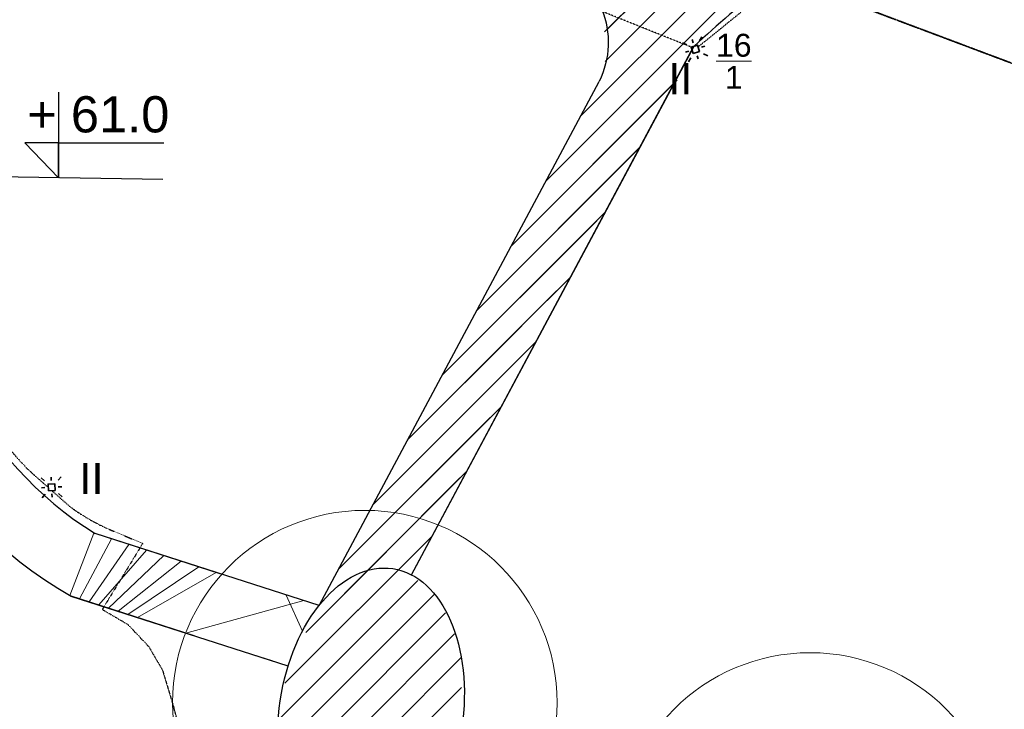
# Model space of a CAD drawing. Header units: millimetres. Extents: x 6567289036 to 6568990308, y 5976640423 to 5977332400.
# Tile 51 of 216: x 6568057584 to 6568086943, y 5976951801 to 5976972352. Entities that reach past the tile are written whole.
import ezdxf

# ---------------------------------------------------------------- set-up
doc = ezdxf.new("R2010")
doc.units = ezdxf.units.MM
doc.linetypes.add('ACAD_ISO03W100', pattern=[30, 12, -18])
doc.linetypes.add('PHANTOM2', pattern=[1.25, 0.625, -0.125, 0.125, -0.125, 0.125, -0.125])
for name, color, linetype, lineweight in [('OBSZAR WPISANY DO REJESTRU ZABYTKÓW', 10, 'FENCELINE1', 35), ('proj. kabel', 1, 'ACAD_ISO03W100', 30), ('proj. opis', 1, 'Continuous', 20), ('proj. oprawy dogruntowe', 1, 'Continuous', 35), ('proj. słupki oświetleniowe', 1, 'Continuous', 35)]:
    doc.layers.add(name, color=color, linetype=linetype, lineweight=lineweight)
doc.styles.get("Standard").update_dxf_attribs({"font": 'arial.ttf'})
doc.linetypes.add('FENCELINE1', pattern='A,6.349999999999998,-2.54,[133,ltypeshp.shx,S=2.54,R=0,X=-2.54,Y=0],-2.54,25.4', length=36.83)
picture_1 = doc.add_image_def('image2.jpg', size_in_pixel=(6997, 9782))
pattern_1 = [(45, (6568063979.192486, 5976869343.051638), (-449.0128060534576, 449.0128060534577), [])]

# ---------------------------------------------------------------- blocks, each defined once
blk = doc.blocks.new('A$C515E1388')
at = {"color": 6, "lineweight": 30}
for p, q in [((-7992.172126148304, 8913.8456560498), (-14664.65266513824, 11057.61036014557)), ((-8915.06117018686, 7109.666452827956), (-15382.50546073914, 9187.556184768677))]:
    blk.add_line(p, q, dxfattribs=at)
blk.add_ellipse((-6443.612606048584, 5669.600561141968), major_axis=(-650.4968938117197, -4343.691932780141), ratio=0.6234161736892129, dxfattribs=at)
blk = doc.blocks.new('słupek ośw. 3m')
at = {"layer": 'proj. słupki oświetleniowe'}
for p, q in [((-0.2999999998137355, 0.3000000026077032), (-0.2000005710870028, 0.2000005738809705)), ((0.000478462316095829, 0.2000005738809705), (0.000717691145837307, 0.3000000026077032)), ((0.3000000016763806, 0.3000000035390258), (0.2000005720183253, 0.2000005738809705)), ((-0.2004784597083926, 1.862645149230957e-09), (-0.2999999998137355, 1.862645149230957e-09)), ((0.3000000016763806, 1.862645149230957e-09), (0.1995215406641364, 1.862645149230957e-09)), ((-0.1999994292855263, -0.1999994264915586), (-0.3000000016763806, -0.2999999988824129)), ((-0.000717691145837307, -0.2999999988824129), (-0.0004784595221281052, -0.1999994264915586)), ((0.1995215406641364, -0.1995215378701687), (0.3000000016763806, -0.2999999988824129))]:
    blk.add_line(p, q, dxfattribs=at)
blk.add_lwpolyline([(-0.1000000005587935, -0.1000000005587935), (0.09999999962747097, -0.1000000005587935), (0.09999999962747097, 0.09999999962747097), (-0.1000000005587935, 0.09999999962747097)], close=True, dxfattribs=at)
blk = doc.blocks.new('A$C46B91495')
at = {"layer": 'proj. kabel', "ltscale": 0.03}
for p, q in [((16576.21280765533, 77199.84195423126), (1925.387683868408, 83052.86512947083)), ((19348.73505496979, 79275.90788936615), (16783.0853433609, 77201.20742797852)), ((-3078.879361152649, 64502.33626365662), (-2590.624767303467, 64076.24392032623)), ((-2485.844689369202, 63981.2642621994), (-1945.437007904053, 63503.42657756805)), ((-707.7024965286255, 62799.2785358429), (225.6239461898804, 62406.55389118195)), ((225.6239461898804, 62406.55389118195), (-981.309042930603, 60438.71209716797)), ((-981.309042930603, 60438.71209716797), (-225.8992652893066, 59998.02187252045)), ((-225.8992652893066, 59998.02187252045), (400.9920434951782, 59337.03153038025)), ((400.9920434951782, 59337.03153038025), (812.2079820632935, 58634.48157215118)), ((812.2079820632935, 58634.48157215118), (1157.057557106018, 57496.58344459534))]:
    blk.add_line(p, q, dxfattribs=at)
for centre, radius, start, end in [((1498.699221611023, 69383.88225364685), 6692.063808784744, 213.7654173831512, 226.8405370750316), ((1619.3564453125, 68329.63084602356), 6000, 233.5491847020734, 247.179638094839), ((-4585.044105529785, 55756.39135837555), 6000, 7.291579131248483, 16.85989308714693)]:
    blk.add_arc(centre, radius, start, end, dxfattribs=at)
at = {"layer": 'proj. słupki oświetleniowe'}
for p, q in [((16896.34404373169, 77509.3825712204), (16830.71232509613, 77384.11386203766)), ((16323.63949394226, 77330.47057914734), (16448.90820217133, 77264.83886146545)), ((16640.26695919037, 77324.6190328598), (16610.67681026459, 77420.1405801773)), ((16985.80003929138, 77223.03029537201), (16889.89258670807, 77193.06895923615)), ((16508.08955478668, 77073.79429912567), (16413.09548950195, 77044.11830425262)), ((16788.21871757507, 76847.00801849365), (16758.62823009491, 76942.53065872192)), ((16949.3872461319, 77002.62413787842), (17075.25603485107, 76936.6780204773)), ((16568.18395233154, 76883.03616905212), (16502.5514831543, 76757.76602935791))]:
    blk.add_line(p, q, dxfattribs=at)
blk.add_lwpolyline([(16633.8156709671, 77008.30487442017), (16824.7171869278, 77067.9422044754), (16765.07985687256, 77258.8437204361), (16574.17834091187, 77199.20639038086)], close=True, dxfattribs=at)
at = {"layer": 'proj. słupki oświetleniowe', "xscale": 999.9999999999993, "yscale": 999.9999999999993, "zscale": 999.9999999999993, "rotation": 2.808738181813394}
blk.add_blockref('słupek ośw. 3m', (-2490.744898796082, 64081.14413070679), dxfattribs=at)
at = {"layer": 'proj. opis', "linetype": 'Continuous', "insert": (9812.094120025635, 77595.24693202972), "char_height": 975.0000000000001, "width": 9388.931304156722, "attachment_point": 1}
blk.add_mtext('\\A1;{\\H1x;\\W9.92023;  \\H0.7x;\\W1;\\S16/1;}', dxfattribs=at)
at = {"layer": 'proj. oprawy dogruntowe', "char_height": 927.4523207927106, "attachment_point": 1}
for insert in [(15892.61144638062, 76720.14670562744), (-1662.538288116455, 64807.05384922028)]:
    blk.add_mtext_dynamic_manual_height_columns('II', width=3.312646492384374, gutter_width=1, heights=[0], dxfattribs=dict(at, insert=insert))

msp = doc.modelspace()

# ---------------------------------------------------------------- hatches: boundary and pattern name
at = {"lineweight": 9}
h = msp.add_hatch(dxfattribs=at)
h.set_pattern_fill('ANSI31,_O', color=6, scale=200)
h.set_pattern_definition(pattern_1)
h.paths.add_polyline_path([(6568073103.036463, 5976962978.871935), (6568071334.944952, 5976963920.218892), (6568067374.481083, 5976956510.957778), (6568065586.699162, 5976953088.731452), (6568065289.438565, 5976951497.885103), (6568065377.566793, 5976949880.481452), (6568065881.622733, 5976948609.640705), (6568066769.694947, 5976947533.378028), (6568067917.418685, 5976947304.577247), (6568068965.286498, 5976947767.942261), (6568069571.734124, 5976948360.939764), (6568070043.966039, 5976949063.354818), (6568070715.494313, 5976950948.292347), (6568070775.660797, 5976953198.53211), (6568070483.065529, 5976954312.385753), (6568070009.686819, 5976955164.024288), (6568069266.689087, 5976955808.311252)])
h.paths.add_polyline_path([(6568077658.578426, 5976971507.911455), (6568078849.054046, 5976972583.879229), (6568080216.016154, 5976973663.512568), (6568081222.801218, 5976974379.835331), (6568082169.771049, 5976974998.345044), (6568084719.397691, 5976977369.797976), (6568087039.566537, 5976980227.32391), (6568088804.33385, 5976983146.409636), (6568089846.716574, 5976985428.861403), (6568090543.285118, 5976987084.673251), (6568091494.5099, 5976988174.503126), (6568092141.932687, 5976988621.599867), (6568093271.526008, 5976989074.510079), (6568094406.169641, 5976989370.162233), (6568093936.008572, 5976991485.815606), (6568091826.910155, 5976990761.835038), (6568090678.978473, 5976990199.949658), (6568089688.855512, 5976989391.791969), (6568088560.881903, 5976987702.250283), (6568087227.337632, 5976984459.881867), (6568085451.72552, 5976981446.937203), (6568083415.137422, 5976978904.20444), (6568081048.772299, 5976976665.120456), (6568079834.58991, 5976975957.292834), (6568078760.669536, 5976975433.366926), (6568077604.223744, 5976975132.640377), (6568076384.754184, 5976975101.457149), (6568075228.673991, 5976975239.168661), (6568078721.65534, 5976982463.30751), (6568079187.465709, 5976983945.989074), (6568079209.854477, 5976985499.959042), (6568078978.163044, 5976986504.805823), (6568078558.94126, 5976987446.958183), (6568078016.392667, 5976988233.812304), (6568077319.29673, 5976988932.161627), (6568076588.030138, 5976989444.684935), (6568075634.310007, 5976989882.618133), (6568074749.270661, 5976990106.496328), (6568073839.116248, 5976990177.454301), (6568072887.844692, 5976990085.714139), (6568072122.588873, 5976989883.142122), (6568071078.646461, 5976989391.777983), (6568070163.539757, 5976988689.044606), (6568069419.872597, 5976987808.003392), (6568068874.982536, 5976986792.817054), (6568067625.827711, 5976984082.032231), (6568067533.680963, 5976978725.445458), (6568070079.112235, 5976984245.488354), (6568070166.468997, 5976985761.397947), (6568070901.787868, 5976987173.570305), (6568072080.020907, 5976988146.982694), (6568074223.848317, 5976988559.671394), (6568075462.259142, 5976988078.843011), (6568077174.775702, 5976986729.91116), (6568077731.446794, 5976984788.58953), (6568077368.554168, 5976983036.309619), (6568076659.985167, 5976981982.867023), (6568075432.410265, 5976981166.140626), (6568073058.170723, 5976976177.068023), (6568067533.680963, 5976978725.445458), (6568067625.827711, 5976984082.032231), (6568062026.335825, 5976987034.488601), (6568059125.112175, 5976981656.866416), (6568066981.658622, 5976977499.713319), (6568070878.891082, 5976975437.561442), (6568073366.172191, 5976974121.460477), (6568074123.081678, 5976973721.085912), (6568074707.197195, 5976973094.970244), (6568074938.787324, 5976972658.727041), (6568075113.011583, 5976972005.802842), (6568075111.656535, 5976971330.034934), (6568074858.708886, 5976970512.498976), (6568073597.115988, 5976968152.302925), (6568071334.944952, 5976963920.218892), (6568073078.406808, 5976962939.297121)])
h = msp.add_hatch(dxfattribs=at)
h.set_pattern_fill('ANSI31,_O', color=6, scale=200)
h.set_pattern_definition(pattern_1)
h.paths.add_polyline_path([(6568072889.651483, 5976963040.240123), (6568071334.944952, 5976963920.218892), (6568067374.481083, 5976956510.957778), (6568065586.699162, 5976953088.731452), (6568065289.438565, 5976951497.885103), (6568065377.566793, 5976949880.481452), (6568065881.622733, 5976948609.640705), (6568066769.694947, 5976947533.378028), (6568067917.418685, 5976947304.577247), (6568068965.286498, 5976947767.942261), (6568069571.734124, 5976948360.939764), (6568070043.966039, 5976949063.354818), (6568070715.494313, 5976950948.292347), (6568070775.660797, 5976953198.53211), (6568070483.065529, 5976954312.385753), (6568070009.686819, 5976955164.024288), (6568069266.689087, 5976955808.311252)])
h.paths.add_polyline_path([(6568077725.096053, 5976971500.69473), (6568080376.590186, 5976973613.289547), (6568082169.771049, 5976974998.345044), (6568084719.397691, 5976977369.797976), (6568087039.566537, 5976980227.32391), (6568088804.33385, 5976983146.409636), (6568089846.716574, 5976985428.861403), (6568090543.285118, 5976987084.673251), (6568091494.5099, 5976988174.503126), (6568092141.932687, 5976988621.599867), (6568093271.526008, 5976989074.510079), (6568094406.169641, 5976989370.162233), (6568093936.008572, 5976991485.815606), (6568091826.910155, 5976990761.835038), (6568090678.978473, 5976990199.949658), (6568089688.855512, 5976989391.791969), (6568088560.881903, 5976987702.250283), (6568087227.337632, 5976984459.881867), (6568085451.72552, 5976981446.937203), (6568083415.137422, 5976978904.20444), (6568081048.772299, 5976976665.120456), (6568079834.58991, 5976975957.292834), (6568077604.223744, 5976975132.640377), (6568075228.673991, 5976975239.168661), (6568073127.990083, 5976976323.781886), (6568071531.445706, 5976974802.680607), (6568074707.197195, 5976973094.970244), (6568074938.787324, 5976972658.727041), (6568075111.656535, 5976971330.034934), (6568074858.708886, 5976970512.498976), (6568073597.115988, 5976968152.302925), (6568071334.944952, 5976963920.218892), (6568072889.651483, 5976963040.240123)])
h = msp.add_hatch(dxfattribs=at)
h.set_pattern_fill('ANSI31', color=6, scale=200)
h.set_pattern_definition([(45, (0, 0), (-449.0128060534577, 449.0128060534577), [])])
edge = h.paths.add_edge_path()
edge.add_spline(control_points=[(6568062791.60227, 5976953988.304819), (6568062532.008677, 5976954071.708221), (6568065586.699162, 5976953088.731452), (6568065654.817429, 5976953295.247448), (6568065695.122352, 5976953407.618921), (6568065766.584552, 5976953592.279111), (6568065796.798704, 5976953665.494751), (6568065859.45694, 5976953809.386415), (6568065891.884414, 5976953880.048454), (6568065958.831856, 5976954018.636292), (6568065993.335419, 5976954086.550778), (6568066049.216514, 5976954191.943636), (6568066070.168746, 5976954230.084014), (6568066509.588208, 5976954892.910658)], knot_values=[4.073917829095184, 4.073917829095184, 4.073917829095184, 4.073917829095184, 4.078660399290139, 4.078660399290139, 4.172806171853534, 4.172806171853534, 4.236554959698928, 4.236554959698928, 4.300303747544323, 4.300303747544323, 4.364052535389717, 4.364052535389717, 4.401107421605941, 4.401107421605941, 4.401107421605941, 4.401107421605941], degree=3, periodic=0)
edge.add_line((6568066509.588208, 5976954892.910659), (6568059783.522344, 5976957053.891496))
edge.add_arc((6568065679.243463, 5976966302.715753), 10968.14832353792, 212.379878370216, 237.4842704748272, ccw=False)
edge.add_line((6568056416.466167, 5976960428.94061), (6568055808.461577, 5976961609.395403))
edge.add_line((6568055808.461577, 5976961609.395403), (6568054162.398947, 5976960351.524858))
edge.add_line((6568054162.398947, 5976960351.524858), (6568055053.134728, 5976958874.54165))
edge.add_line((6568055053.134728, 5976958874.54165), (6568056119.939963, 5976957552.148399))
edge.add_arc((6568065460.983483, 5976966206.900359), 12734.19905324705, 222.8160140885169, 239.8838597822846)
edge.add_line((6568059071.542691, 5976955191.689426), (6568062791.602269, 5976953988.304821))

# ---------------------------------------------------------------- linework, layer by layer
at = {"color": 6, "lineweight": 30}
for p, q in [((6568069266.687471, 5976955808.308232), (6568077697.48423, 5976971566.406713)), ((6568069266.687472, 5976955808.308231), (6568077688.314635, 5976971563.542146)), ((6568066509.588206, 5976954892.910655), (6568074858.708893, 5976970512.498993)), ((6568066509.588206, 5976954892.910656), (6568074858.708885, 5976970512.498976)), ((6568061854.020919, 5976967594.257742), (6568055629.792677, 5976967687.328799)), ((6568063557.694769, 5976955842.860325), (6568059837.228233, 5976957038.188628)), ((6568062791.60227, 5976953988.304819), (6568059119.375438, 5976955168.134453))]:
    msp.add_line(p, q, dxfattribs=at)
msp.add_lwpolyline([(6568059125.112175, 5976981656.866416), (6568073366.172191, 5976974121.460477, -0.4579415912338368), (6568074858.708886, 5976970512.498976)], format="xyb", dxfattribs=at)
msp.add_lwpolyline([(6568058741.906797, 5976970190.488173), (6568058741.906797, 5976967640.79327), (6568058741.906797, 5976968678.751177), (6568057741.906797, 5976968678.751177), (6568058741.906797, 5976967640.79327), (6568058741.906797, 5976968678.751177), (6568061882.928185, 5976968678.751177)], dxfattribs=at)
at = {"color": 1, "lineweight": 20}
for centre in [(6568067875.693733, 5976951997.569015), (6568081153.6834, 5976947755.582906)]:
    msp.add_circle(centre, 5732.10462474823, dxfattribs=at)
at = {"color": 6, "lineweight": 30}
for centre, radius, start, end in [((6568097946.745704, 5976949808.809992), 29722.47643434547, 122.0601699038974, 132.943570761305), ((6568065358.246231, 5976966096.408696), 12583.74692680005, 174.0488446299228, 240.2782907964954), ((6568065439.591772, 5976966111.031736), 10663.15878415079, 174.1527740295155, 238.3051963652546)]:
    msp.add_arc(centre, radius, start, end, dxfattribs=at)
at = {"layer": 'OBSZAR WPISANY DO REJESTRU ZABYTKÓW', "linetype": 'PHANTOM2'}
msp.add_line((6568071818.078333, 5976976815.416369), (6568125759.99999, 5976956569.999994), dxfattribs=at)

# ---------------------------------------------------------------- block references
at = {"color": 6, "lineweight": 30}
msp.add_blockref('A$C46B91495', (6568061027.855131, 5976894337.381658), dxfattribs=at)
at = {"color": 1, "lineweight": 20}
msp.add_blockref('A$C515E1388', (6568074501.760332, 5976945979.065), dxfattribs=at)

# ---------------------------------------------------------------- texts
at = {"color": 6, "lineweight": 30, "insert": (6568056730.834315, 5976970073.021239), "char_height": 1080, "attachment_point": 1}
msp.add_mtext_dynamic_manual_height_columns('{\\W2.576449; }+ 61.0', width=9119.31962299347, gutter_width=12.5, heights=[0], dxfattribs=at)

# ---------------------------------------------------------------- pictures from other files: only their frames are drawn
at = {"color": 6, "lineweight": 30}
image = msp.add_image(picture_1, insert=(6567921000, 5976718000), size_in_units=(296499.99999999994, 414515.22080891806), dxfattribs=at)
image.dxf.flags = 7

doc.saveas('drawing.dxf')
